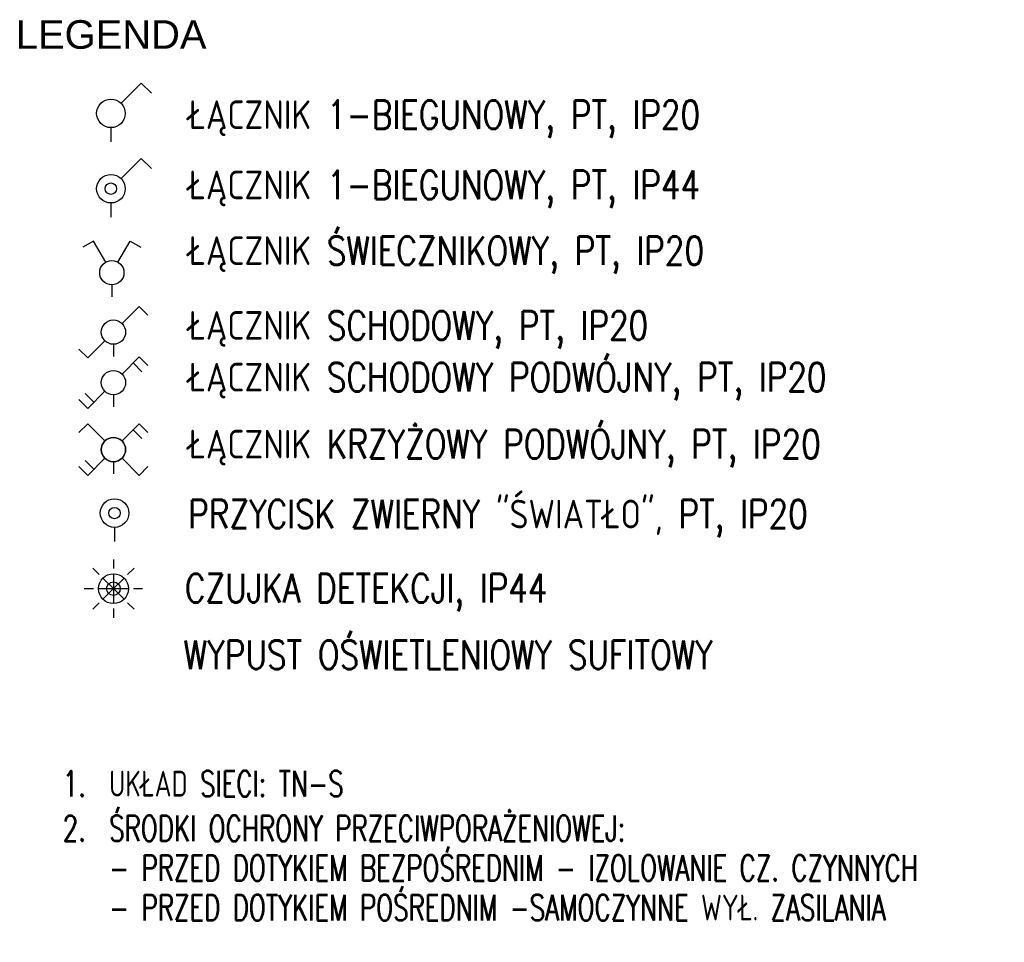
# Model space of a CAD drawing. Header units: millimetres. Extents: x 2260 to 32334, y -33324 to 11762.
# Tile 57 of 79: x 12393 to 13082, y 5345 to 5990. Entities that reach past the tile are written whole.
import ezdxf

# ---------------------------------------------------------------- set-up
doc = ezdxf.new("R2010")
doc.units = ezdxf.units.MM
for name, color, linetype in [('DLX_BLD0_LUM', 142, 'Continuous'), ('EL_OS_Adres_Opraw', 7, 'Continuous'), ('EL_OSPRZĘT OŚW.', 142, 'Continuous')]:
    doc.layers.add(name, color=color, linetype=linetype)
doc.styles.add('_ELEKTRYCZNY', font='romans.shx', dxfattribs={"width": 0.7})
doc.styles.get("Standard").update_dxf_attribs({"font": 'arial.ttf'})

# ---------------------------------------------------------------- blocks, each defined once
blk = doc.blocks.new('A$C79356FD1')
at = {"ltscale": 0.5}
blk.add_line((0, 0.5, -66), (0, 0, -66), dxfattribs=at)
blk = doc.blocks.new('lacznik schodowy')
at = {"layer": 'EL_OSPRZĘT OŚW.'}
for p, q in [((-350.3, 180.3), (-289.2, 241.4)), ((-230.1, 60.1), (-350.3, 180.3)), ((-85, 0), (0, 0)), ((-109.9, -60.1), (10.3, -180.3)), ((10.3, -180.3), (-50.8, -241.4))]:
    blk.add_line(p, q, dxfattribs=at)
blk.add_circle((-170, 0), 85, dxfattribs=at)
blk = doc.blocks.new('A$C03E74D84')
at = {"ltscale": 0.5}
blk.add_circle((0.2, 0.2, -66), 0.2, dxfattribs=at)
blk = doc.blocks.new('zw$16AD')
at = {"layer": 'EL_OSPRZĘT OŚW.'}
blk.add_line((200, 100), (300, 100), dxfattribs=at)
blk.add_ellipse((100, 100), major_axis=(70.7, 70.7), ratio=1, start_param=0.785398, end_param=7.068583, dxfattribs=at)
at = {"layer": 'EL_OSPRZĘT OŚW.', "xscale": 200, "yscale": 200, "rotation": 90}
blk.add_blockref('A$C03E74D84', (140, 60, 66), dxfattribs=at)
blk = doc.blocks.new('PIR czujka 360')
at = {"layer": 'DLX_BLD0_LUM', "lineweight": -3}
for p, q in [((321553.3, -700568.2), (321553.3, -700632.1)), ((321454.3, -700673.1), (321409, -700627.9)), ((321652.2, -700673.1), (321697.5, -700627.9)), ((321553.3, -700772.1), (321479.3, -700698.2)), ((321553.3, -700667.6), (321553.3, -700876.7)), ((321553.3, -700772.1), (321627.2, -700698.2)), ((321349.3, -700772.1), (321413.3, -700772.1)), ((321448.7, -700772.1), (321657.8, -700772.1)), ((321553.3, -700772.1), (321479.3, -700846.1)), ((321553.3, -700772.1), (321627.2, -700846.1)), ((321693.2, -700772.1), (321757.2, -700772.1)), ((321454.3, -700871.1), (321409, -700916.3)), ((321553.3, -700912.1), (321553.3, -700976.1)), ((321652.2, -700871.1), (321697.5, -700916.3))]:
    blk.add_line(p, q, dxfattribs=at)
for radius in [104.6, 47.7]:
    blk.add_circle((321553.3, -700772.1), radius, dxfattribs=at)

msp = doc.modelspace()

# ---------------------------------------------------------------- linework, layer by layer
at = {"layer": 'EL_OSPRZĘT OŚW.', "ltscale": 0.5}
for p, q in [((12463.703, 5931.95), (12477.845, 5946.092)), ((12477.845, 5946.092), (12485.034, 5938.904)), ((12463.703, 5879.214), (12477.845, 5893.356)), ((12477.845, 5893.356), (12485.034, 5886.167))]:
    msp.add_line(p, q, dxfattribs=at)
at = {"layer": 'EL_OSPRZĘT OŚW.'}
for p, q in [((12444.544, 5835.433), (12437.06, 5831.112)), ((12453.044, 5820.71), (12444.544, 5835.433)), ((12461.544, 5820.71), (12470.044, 5835.433)), ((12470.044, 5835.433), (12477.528, 5831.112)), ((12457.294, 5804.849), (12457.294, 5796.349)), ((12478.282, 5744.075, 1122), (12472.172, 5750.186, 1122)), ((12444.656, 5722.67, 1122), (12438.546, 5728.78, 1122)), ((12478.282, 5697.201, 1122), (12472.172, 5703.312, 1122)), ((12444.656, 5675.796, 1122), (12438.546, 5681.907, 1122))]:
    msp.add_line(p, q, dxfattribs=at)
msp.add_circle((12457.294, 5813.349), 8.5, dxfattribs=at)
at = {"layer": 'EL_OSPRZĘT OŚW.', "ltscale": 0.5}
for centre, major_axis, start_param, end_param in [((12456.632, 5924.879), (7.071, -7.071), 0.7853982, 7.0685835), ((12456.632, 5872.143), (7.071, -7.071), 0.7853982, 7.0685835), ((12456.632, 5872.143), (2.828, 2.828), -0.7853982, 5.4977871)]:
    msp.add_ellipse(centre, major_axis=major_axis, ratio=1, start_param=start_param, end_param=end_param, dxfattribs=at)

# ---------------------------------------------------------------- block references
at = {"layer": 'DLX_BLD0_LUM', "lineweight": -3, "xscale": 0.1, "yscale": 0.1, "zscale": 0.1}
msp.add_blockref('PIR czujka 360', (-19696.897, 75669.421), dxfattribs=at)
at = {"layer": 'EL_OSPRZĘT OŚW.', "ltscale": 0.5, "xscale": 20, "yscale": 20, "zscale": 0.1}
for p in [(12456.632, 5904.879, 6.6), (12456.632, 5852.143, 6.6)]:
    msp.add_blockref('A$C79356FD1', p, dxfattribs=at)
at = {"layer": 'EL_OSPRZĘT OŚW.', "yscale": 0.1, "zscale": 0.1}
for name, p, xscale, rotation in [('lacznik schodowy', (12458.414, 5754.755, 1122), 0.1, 270), ('lacznik schodowy', (12458.414, 5719.428, 1122), 0.1, 270), ('lacznik schodowy', (12458.414, 5672.554, 1122), 0.1, 270), ('lacznik schodowy', (12458.414, 5672.554, 1122), -0.1, 89.99999999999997), ('zw$16AD', (12449.171, 5655.119), 0.1, 269.9999999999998)]:
    msp.add_blockref(name, p, dxfattribs=dict(at, xscale=xscale, rotation=rotation))

# ---------------------------------------------------------------- texts
at = {"layer": 'EL_OS_Adres_Opraw', "color": 0, "char_height": 20, "attachment_point": 1}
for s, insert, width in [('{\\fArial|b0|i0|c238|p34;LEGENDA}', (12390.051, 5990.072), 554.05319), ('\\pxi0.25;{\\Fsimplex.shx|c1;\\W0.8;\\C7;ŁĄCZNIK 1-BIEGUNOWY, PT, IP20}', (12505.796, 5933.922), 808.11909), ('\\pxi0.25;{\\Fsimplex.shx|c1;\\W0.8;\\C7;ŁĄCZNIK 1-BIEGUNOWY, PT, IP44}', (12505.796, 5884.765), 808.11909), ('\\pxi0.25;{\\Fsimplex.shx|c1;\\W0.8;\\C7;ŁĄCZNIK ŚWIECZNIKOWY, PT, IP20}', (12505.796, 5838.788), 808.11909), ('\\pxi0.25;{\\Fsimplex.shx|c1;\\W0.8;\\C7;ŁĄCZNIK SCHODOWY, PT, IP20}', (12505.796, 5786.476), 808.11909), ('\\pxi0.25;{\\Fsimplex.shx|c1;\\W0.8;\\C7;ŁĄCZNIK SCHODOWY PODWÓJNY, PT, IP20}', (12505.796, 5750.243), 808.11909), ('\\pxi0.25;{\\Fsimplex.shx|c1;\\W0.8;\\C7;ŁĄCZNIK KRZYŻOWY PODWÓJNY, PT, IP20}', (12505.796, 5703.369), 808.11909), ('\\pxi0.25;{\\Fsimplex.shx|c1;\\W0.8;\\C7;PRZYCISK ZWIERNY "ŚWIATŁO", PT, IP20}', (12505.796, 5654.442), 808.11909), ('\\pxi0.25;{\\Fsimplex.shx|c1;\\W0.8;\\C7;CZUJKA DETEKCJI, IP44}', (12503.441, 5602.518), 808.11909), ('\\pxi0.25;{\\Fsimplex.shx|c1;\\W0.8;\\C7;WYPUST OŚWIETLENIOWY SUFITOWY}', (12502.574, 5555.965), 808.11909)]:
    msp.add_mtext(s, dxfattribs=dict(at, insert=insert, width=width))
at = {"layer": 'EL_OS_Adres_Opraw', "linetype": 'Continuous', "char_height": 18, "width": 115.77937, "attachment_point": 4, "style": '_ELEKTRYCZNY'}
for s, insert in [('\\pxi0.277778,sm1,qc;{\\C7;1.}', (12370.632, 5455.714)), ('\\pxi0.277778,sm1,qc;{\\C7;2.}', (12370.632, 5424.446))]:
    msp.add_mtext(s, dxfattribs=dict(at, insert=insert))
at = {"layer": 'EL_OS_Adres_Opraw', "color": 7, "linetype": 'Continuous', "char_height": 18, "attachment_point": 4, "style": '_ELEKTRYCZNY'}
for s, insert, width in [('\\pxi0.277778;UKŁAD SIECI: TN-S', (12450.382, 5455.714), 598.46358), ('\\pxi0.277778;ŚRODKI OCHRONY PRZECIWPORAŻENIOWEJ:', (12450.382, 5424.446), 598.46358), ('\\pxi0.277778;- PRZED DOTYKIEM BEZPOŚREDNIM - IZOLOWANIE CZ. CZYNNYCH', (12450.382, 5396.731), 652.61906), ('\\pxi0.277778;- PRZED DOTYKIEM POŚREDNIM -SAMOCZYNNE WYŁ. ZASILANIA', (12450.382, 5369.015), 652.61906)]:
    msp.add_mtext(s, dxfattribs=dict(at, insert=insert, width=width))

doc.saveas('drawing.dxf')
